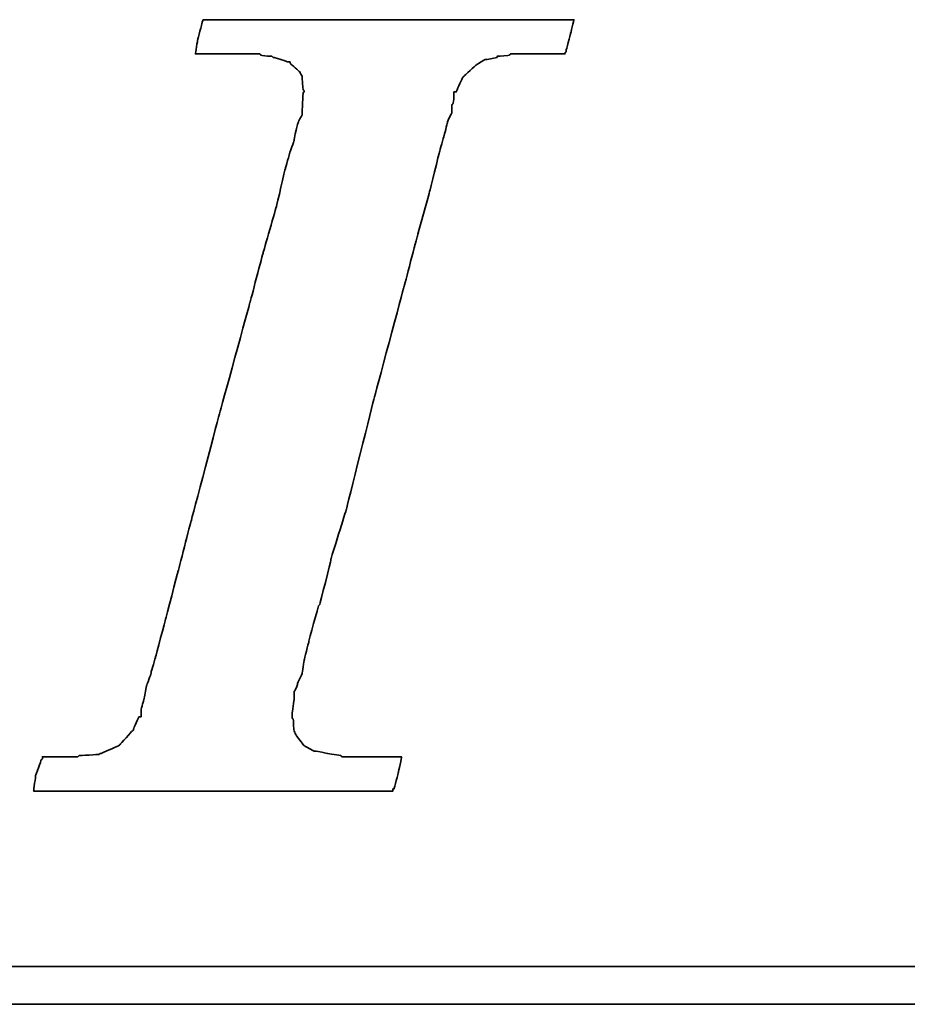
# Model space of a CAD drawing. Header units: millimetres. Extents: x 249 to 1239, y 191 to 266.
# Tile 30 of 55: x 318.82 to 319.95, y 225.73 to 226.98. Entities that reach past the tile are written whole.
import ezdxf

# ---------------------------------------------------------------- set-up
doc = ezdxf.new("R2010")
doc.units = ezdxf.units.MM
doc.header["$LTSCALE"] = 0.1
doc.layers.add('DIM', color=4, linetype='CONTINUOUS')
doc.layers.add('layer 1', color=7, linetype='CONTINUOUS')

# ---------------------------------------------------------------- blocks, each defined once
blk = doc.blocks.new('TBI MOTION logo(完整正式版)')
at = {"layer": 'layer 1', "color": 22, "lineweight": 35}
for points, knots in [([(-40.59125, -7.94375), (-40.59125, -7.94375), (-40.97375, -7.94375), (-40.97375, -7.94375), (-40.97375, -7.94375), (-40.97375, -7.94375), (-41.38125, -7.94375), (-41.38125, -7.94375), (-41.38125, -7.94375), (-41.38125, -7.94375), (-41.54875, -7.94375), (-41.54875, -7.94375), (-41.54875, -7.94375), (-41.54875, -7.94375), (-41.59875, -7.94375), (-41.59875, -7.94375), (-41.59875, -7.94375), (-41.59875, -7.94375), (-41.88375, -7.94375), (-41.88375, -7.94375), (-41.88375, -7.94375), (-41.88375, -7.94375), (-41.90875, -7.91875), (-41.90875, -7.91875), (-41.90875, -7.91875), (-41.90875, -7.91875), (-42.19875, -7.87125), (-42.19875, -7.87125), (-42.19875, -7.87125), (-42.19875, -7.87125), (-42.43875, -7.82375), (-42.43875, -7.82375), (-42.43875, -7.82375), (-42.43875, -7.82375), (-42.45875, -7.82375), (-42.45875, -7.82375), (-42.45875, -7.82375), (-42.45875, -7.82375), (-42.48625, -7.82375), (-42.48625, -7.82375), (-42.48625, -7.82375), (-42.48625, -7.82375), (-42.67625, -7.72375), (-42.67625, -7.72375), (-42.67625, -7.72375), (-42.67625, -7.72375), (-42.70125, -7.70375), (-42.70125, -7.70375), (-42.70125, -7.70375), (-42.70125, -7.70375), (-42.72375, -7.67875), (-42.72375, -7.67875), (-42.72375, -7.67875), (-42.72375, -7.67875), (-42.86875, -7.48875), (-42.86875, -7.48875), (-42.86875, -7.48875), (-42.86875, -7.48875), (-42.89375, -7.43875), (-42.89375, -7.43875), (-42.89375, -7.43875), (-42.89375, -7.43875), (-42.91875, -7.38875), (-42.91875, -7.38875), (-42.91875, -7.38875), (-42.91875, -7.38875), (-42.93875, -7.12875), (-42.93875, -7.12875), (-42.93875, -7.12875), (-42.93875, -7.12875), (-42.96375, -7.10375), (-42.96375, -7.10375), (-42.96375, -7.10375), (-42.96375, -7.10375), (-42.96375, -7.05375), (-42.96375, -7.05375), (-42.96375, -7.05375), (-42.96375, -7.05375), (-42.96375, -7.00875), (-42.96375, -7.00875), (-42.96375, -7.00875), (-42.96375, -7.00875), (-42.91875, -6.69625), (-42.91875, -6.69625), (-42.91875, -6.69625), (-42.91875, -6.69625), (-42.91875, -6.62375), (-42.91875, -6.62375), (-42.91875, -6.62375), (-42.91875, -6.62375), (-42.91875, -6.59625), (-42.91875, -6.59625), (-42.91875, -6.59625), (-42.91875, -6.59625), (-42.91875, -6.57375), (-42.91875, -6.57375), (-42.91875, -6.57375), (-42.91875, -6.57375), (-42.91875, -6.52875), (-42.91875, -6.52875), (-42.91875, -6.52875), (-42.91875, -6.52875), (-42.89375, -6.50375), (-42.89375, -6.50375), (-42.89375, -6.50375), (-42.89375, -6.50375), (-42.84375, -6.38375), (-42.84375, -6.38375), (-42.84375, -6.38375), (-42.84375, -6.38375), (-42.84375, -6.35875), (-42.84375, -6.35875), (-42.84375, -6.35875), (-42.84375, -6.35875), (-42.74625, -6.14375), (-42.74625, -6.14375), (-42.74625, -6.14375), (-42.74625, -6.14375), (-42.70125, -5.85375), (-42.70125, -5.85375), (-42.70125, -5.85375), (-42.70125, -5.85375), (-42.60375, -5.47125), (-42.60375, -5.47125), (-42.60375, -5.47125), (-42.60375, -5.47125), (-42.60375, -5.44875), (-42.60375, -5.44875), (-42.60375, -5.44875), (-42.60375, -5.44875), (-42.38875, -4.67875), (-42.38875, -4.67875), (-42.38875, -4.67875), (-42.38875, -4.67875), (-42.36375, -4.65375), (-42.36375, -4.65375), (-42.36375, -4.65375), (-42.36375, -4.65375), (-42.12375, -3.69625), (-42.12375, -3.69625), (-42.12375, -3.69625), (-42.12375, -3.69625), (-42.12375, -3.67374), (-42.12375, -3.67374), (-42.12375, -3.67374), (-42.12375, -3.67374), (-41.78875, -2.59374), (-41.78875, -2.59374), (-41.78875, -2.59374), (-41.78875, -2.59374), (-41.18875, -0.19375), (-41.18875, -0.19375), (-41.18875, -0.19375), (-41.18875, -0.19375), (-40.54375, 2.20624), (-40.54375, 2.20624), (-40.54375, 2.20624), (-40.54375, 2.20624), (-40.25375, 3.30875), (-40.25375, 3.30875), (-40.25375, 3.30875), (-40.25375, 3.30875), (-39.98875, 4.27125), (-39.98875, 4.27125), (-39.98875, 4.27125), (-39.98875, 4.27125), (-39.77375, 5.13125), (-39.77375, 5.13125), (-39.77375, 5.13125), (-39.77375, 5.13125), (-39.67875, 5.47125), (-39.67875, 5.47125), (-39.67875, 5.47125), (-39.67875, 5.47125), (-39.60375, 5.75625), (-39.60375, 5.75625), (-39.60375, 5.75625), (-39.60375, 5.75625), (-39.60375, 5.78125), (-39.60375, 5.78125), (-39.60375, 5.78125), (-39.60375, 5.78125), (-39.50875, 5.97125), (-39.50875, 5.97125), (-39.50875, 5.97125), (-39.50875, 5.97125), (-39.50875, 6.13875), (-39.50875, 6.13875), (-39.50875, 6.13875), (-39.50875, 6.13875), (-39.48625, 6.16625), (-39.48625, 6.16625), (-39.48625, 6.16625), (-39.48625, 6.16625), (-39.46125, 6.28625), (-39.46125, 6.28625), (-39.46125, 6.28625), (-39.46125, 6.28625), (-39.46125, 6.42625), (-39.46125, 6.42625), (-39.46125, 6.42625), (-39.46125, 6.42625), (-39.41375, 6.42625), (-39.41375, 6.42625), (-39.41375, 6.42625), (-39.41375, 6.42625), (-39.29375, 6.69125), (-39.29375, 6.69125), (-39.29375, 6.69125), (-39.29375, 6.69125), (-39.26875, 6.74125), (-39.26875, 6.74125), (-39.26875, 6.74125), (-39.26875, 6.74125), (-39.24375, 6.76625), (-39.24375, 6.76625), (-39.24375, 6.76625), (-39.24375, 6.76625), (-38.98375, 7.00624), (-38.98375, 7.00624), (-38.98375, 7.00624), (-38.98375, 7.00624), (-38.95625, 7.02624), (-38.95625, 7.02624), (-38.95625, 7.02624), (-38.95625, 7.02624), (-38.78875, 7.12624), (-38.78875, 7.12624), (-38.78875, 7.12624), (-38.78875, 7.12624), (-38.76375, 7.12624), (-38.76375, 7.12624), (-38.76375, 7.12624), (-38.76375, 7.12624), (-38.74375, 7.12624), (-38.74375, 7.12624), (-38.74375, 7.12624), (-38.74375, 7.12624), (-38.52875, 7.17125), (-38.52875, 7.17125), (-38.52875, 7.17125), (-38.52875, 7.17125), (-38.52875, 7.19624), (-38.52875, 7.19624), (-38.52875, 7.19624), (-38.52875, 7.19624), (-38.50375, 7.19624), (-38.50375, 7.19624), (-38.50375, 7.19624), (-38.50375, 7.19624), (-38.26125, 7.21875), (-38.26125, 7.21875), (-38.26125, 7.21875), (-38.26125, 7.21875), (-38.23875, 7.24624), (-38.23875, 7.24624), (-38.23875, 7.24624), (-38.23875, 7.24624), (-38.21625, 7.24624), (-38.21625, 7.24624), (-38.21625, 7.24624), (-38.21625, 7.24624), (-38.18875, 7.24624), (-38.18875, 7.24624), (-38.18875, 7.24624), (-38.18875, 7.24624), (-37.90375, 7.24624), (-37.90375, 7.24624), (-37.90375, 7.24624), (-37.90375, 7.24624), (-37.85375, 7.24624), (-37.85375, 7.24624), (-37.85375, 7.24624), (-37.85375, 7.24624), (-37.75875, 7.24624), (-37.75875, 7.24624), (-37.75875, 7.24624), (-37.75875, 7.24624), (-37.42375, 7.24624), (-37.42375, 7.24624), (-37.42375, 7.24624), (-37.42375, 7.24624), (-37.08875, 7.24624), (-37.08875, 7.24624), (-37.08875, 7.24624), (-37.08875, 7.24624), (-37.06375, 7.24624), (-37.06375, 7.24624), (-37.06375, 7.24624), (-37.06375, 7.24624), (-37.06375, 7.26624), (-37.06375, 7.26624), (-37.06375, 7.26624), (-37.06375, 7.26624), (-37.03875, 7.29125), (-37.03875, 7.29125), (-37.03875, 7.29125), (-37.03875, 7.29125), (-37.03875, 7.31625), (-37.03875, 7.31625), (-37.03875, 7.31625), (-37.03875, 7.31625), (-36.94125, 7.67625), (-36.94125, 7.67625), (-36.94125, 7.67625), (-36.94125, 7.67625), (-36.86875, 7.98625), (-36.86875, 7.98625), (-36.86875, 7.98625), (-36.86875, 7.98625), (-36.98875, 7.98625), (-36.98875, 7.98625), (-36.98875, 7.98625), (-36.98875, 7.98625), (-37.42375, 7.98625), (-37.42375, 7.98625), (-37.42375, 7.98625), (-37.42375, 7.98625), (-37.94875, 7.98625), (-37.94875, 7.98625), (-37.94875, 7.98625), (-37.94875, 7.98625), (-38.57375, 7.98625), (-38.57375, 7.98625), (-38.57375, 7.98625), (-38.57375, 7.98625), (-39.29375, 7.98625), (-39.29375, 7.98625), (-39.29375, 7.98625), (-39.29375, 7.98625), (-40.82875, 7.98625), (-40.82875, 7.98625), (-40.82875, 7.98625), (-40.82875, 7.98625), (-42.36375, 7.98625), (-42.36375, 7.98625), (-42.36375, 7.98625), (-42.36375, 7.98625), (-43.08375, 7.98625), (-43.08375, 7.98625), (-43.08375, 7.98625), (-43.08375, 7.98625), (-43.70875, 7.98625), (-43.70875, 7.98625), (-43.70875, 7.98625), (-43.70875, 7.98625), (-44.23375, 7.98625), (-44.23375, 7.98625), (-44.23375, 7.98625), (-44.23375, 7.98625), (-44.66875, 7.98625), (-44.66875, 7.98625), (-44.66875, 7.98625), (-44.66875, 7.98625), (-44.88375, 7.98625), (-44.88375, 7.98625), (-44.88375, 7.98625), (-44.88375, 7.98625), (-44.90875, 7.94125), (-44.90875, 7.94125), (-44.90875, 7.94125), (-44.90875, 7.94125), (-44.90875, 7.91625), (-44.90875, 7.91625), (-44.90875, 7.91625), (-44.90875, 7.91625), (-45.00375, 7.55625), (-45.00375, 7.55625), (-45.00375, 7.55625), (-45.00375, 7.55625), (-45.05375, 7.24624), (-45.05375, 7.24624), (-45.05375, 7.24624), (-45.05375, 7.24624), (-44.61875, 7.24624), (-44.61875, 7.24624), (-44.61875, 7.24624), (-44.61875, 7.24624), (-44.11375, 7.24624), (-44.11375, 7.24624), (-44.11375, 7.24624), (-44.11375, 7.24624), (-43.99375, 7.24624), (-43.99375, 7.24624), (-43.99375, 7.24624), (-43.99375, 7.24624), (-43.94625, 7.24624), (-43.94625, 7.24624), (-43.94625, 7.24624), (-43.94625, 7.24624), (-43.92374, 7.24624), (-43.92374, 7.24624), (-43.92374, 7.24624), (-43.92374, 7.24624), (-43.65875, 7.24624), (-43.65875, 7.24624), (-43.65875, 7.24624), (-43.65875, 7.24624), (-43.63875, 7.21875), (-43.63875, 7.21875), (-43.63875, 7.21875), (-43.63875, 7.21875), (-43.46875, 7.19624), (-43.46875, 7.19624), (-43.46875, 7.19624), (-43.46875, 7.19624), (-43.39875, 7.19624), (-43.39875, 7.19624), (-43.39875, 7.19624), (-43.39875, 7.19624), (-43.37125, 7.17125), (-43.37125, 7.17125), (-43.37125, 7.17125), (-43.37125, 7.17125), (-43.34875, 7.17125), (-43.34875, 7.17125), (-43.34875, 7.17125), (-43.34875, 7.17125), (-43.20375, 7.12624), (-43.20375, 7.12624), (-43.20375, 7.12624), (-43.20375, 7.12624), (-43.05875, 7.07624), (-43.05875, 7.07624), (-43.05875, 7.07624), (-43.05875, 7.07624), (-43.01375, 7.07624), (-43.01375, 7.07624), (-43.01375, 7.07624), (-43.01375, 7.07624), (-42.98875, 7.02624), (-42.98875, 7.02624), (-42.98875, 7.02624), (-42.98875, 7.02624), (-42.79875, 6.86125), (-42.79875, 6.86125), (-42.79875, 6.86125), (-42.79875, 6.86125), (-42.77375, 6.81125), (-42.77375, 6.81125), (-42.77375, 6.81125), (-42.77375, 6.81125), (-42.74625, 6.76625), (-42.74625, 6.76625), (-42.74625, 6.76625), (-42.74625, 6.76625), (-42.72375, 6.47625), (-42.72375, 6.47625), (-42.72375, 6.47625), (-42.72375, 6.47625), (-42.70125, 6.45124), (-42.70125, 6.45124), (-42.70125, 6.45124), (-42.70125, 6.45124), (-42.70125, 6.42625), (-42.70125, 6.42625), (-42.70125, 6.42625), (-42.70125, 6.42625), (-42.72375, 6.40625), (-42.72375, 6.40625), (-42.72375, 6.40625), (-42.72375, 6.40625), (-42.74625, 5.97125), (-42.74625, 5.97125), (-42.74625, 5.97125), (-42.74625, 5.97125), (-42.74625, 5.94625), (-42.74625, 5.94625), (-42.74625, 5.94625), (-42.74625, 5.94625), (-42.74625, 5.92625), (-42.74625, 5.92625), (-42.74625, 5.92625), (-42.74625, 5.92625), (-42.77375, 5.87625), (-42.77375, 5.87625), (-42.77375, 5.87625), (-42.77375, 5.87625), (-42.81875, 5.80625), (-42.81875, 5.80625), (-42.81875, 5.80625), (-42.81875, 5.80625), (-42.86875, 5.63625), (-42.86875, 5.63625), (-42.86875, 5.63625), (-42.86875, 5.63625), (-42.91875, 5.39625), (-42.91875, 5.39625), (-42.91875, 5.39625), (-42.91875, 5.39625), (-42.91875, 5.37124), (-42.91875, 5.37124), (-42.91875, 5.37124), (-42.91875, 5.37124), (-43.01375, 5.10874), (-43.01375, 5.10874), (-43.01375, 5.10874), (-43.01375, 5.10874), (-43.10875, 4.77124), (-43.10875, 4.77124), (-43.10875, 4.77124), (-43.10875, 4.77124), (-43.29875, 3.95625), (-43.29875, 3.95625), (-43.29875, 3.95625), (-43.29875, 3.95625), (-43.58875, 2.95125), (-43.58875, 2.95125), (-43.58875, 2.95125), (-43.58875, 2.95125), (-43.87375, 1.87125), (-43.87375, 1.87125), (-43.87375, 1.87125), (-43.87375, 1.87125), (-44.52625, -0.50374), (-44.52625, -0.50374), (-44.52625, -0.50374), (-44.52625, -0.50374), (-45.14875, -2.85375), (-45.14875, -2.85375), (-45.14875, -2.85375), (-45.14875, -2.85375), (-45.43375, -3.95875), (-45.43375, -3.95875), (-45.43375, -3.95875), (-45.43375, -3.95875), (-45.69875, -4.96875), (-45.69875, -4.96875), (-45.69875, -4.96875), (-45.69875, -4.96875), (-45.91375, -5.78375), (-45.91375, -5.78375), (-45.91375, -5.78375), (-45.91375, -5.78375), (-46.01375, -6.11875), (-46.01375, -6.11875), (-46.01375, -6.11875), (-46.01375, -6.11875), (-46.01375, -6.14375), (-46.01375, -6.14375), (-46.01375, -6.14375), (-46.01375, -6.14375), (-46.10875, -6.40875), (-46.10875, -6.40875), (-46.10875, -6.40875), (-46.10875, -6.40875), (-46.15375, -6.64875), (-46.15375, -6.64875), (-46.15375, -6.64875), (-46.15375, -6.64875), (-46.20375, -6.83875), (-46.20375, -6.83875), (-46.20375, -6.83875), (-46.20375, -6.83875), (-46.22875, -6.93375), (-46.22875, -6.93375), (-46.22875, -6.93375), (-46.22875, -6.93375), (-46.22875, -7.07875), (-46.22875, -7.07875), (-46.22875, -7.07875), (-46.22875, -7.07875), (-46.27375, -7.07875), (-46.27375, -7.07875), (-46.27375, -7.07875), (-46.27375, -7.07875), (-46.39375, -7.34375), (-46.39375, -7.34375), (-46.39375, -7.34375), (-46.39375, -7.34375), (-46.39375, -7.36875), (-46.39375, -7.36875), (-46.39375, -7.36875), (-46.39375, -7.36875), (-46.42125, -7.38875), (-46.42125, -7.38875), (-46.42125, -7.38875), (-46.42125, -7.38875), (-46.68375, -7.67875), (-46.68375, -7.67875), (-46.68375, -7.67875), (-46.68375, -7.67875), (-46.70875, -7.70375), (-46.70875, -7.70375), (-46.70875, -7.70375), (-46.70875, -7.70375), (-46.75375, -7.72375), (-46.75375, -7.72375), (-46.75375, -7.72375), (-46.75375, -7.72375), (-47.08875, -7.87125), (-47.08875, -7.87125), (-47.08875, -7.87125), (-47.08875, -7.87125), (-47.11625, -7.87125), (-47.11625, -7.87125), (-47.11625, -7.87125), (-47.11625, -7.87125), (-47.13875, -7.89375), (-47.13875, -7.89375), (-47.13875, -7.89375), (-47.13875, -7.89375), (-47.56875, -7.91875), (-47.56875, -7.91875), (-47.56875, -7.91875), (-47.56875, -7.91875), (-47.59625, -7.94375), (-47.59625, -7.94375), (-47.59625, -7.94375), (-47.59625, -7.94375), (-47.64375, -7.94375), (-47.64375, -7.94375), (-47.64375, -7.94375), (-47.64375, -7.94375), (-47.73625, -7.94375), (-47.73625, -7.94375), (-47.73625, -7.94375), (-47.73625, -7.94375), (-48.07375, -7.94375), (-48.07375, -7.94375), (-48.07375, -7.94375), (-48.07375, -7.94375), (-48.36125, -7.94375), (-48.36125, -7.94375), (-48.36125, -7.94375), (-48.36125, -7.94375), (-48.36125, -7.96625), (-48.36125, -7.96625), (-48.36125, -7.96625), (-48.36125, -7.96625), (-48.36125, -7.99125), (-48.36125, -7.99125), (-48.36125, -7.99125), (-48.36125, -7.99125), (-48.38875, -8.01375), (-48.38875, -8.01375), (-48.38875, -8.01375), (-48.38875, -8.01375), (-48.50875, -8.34875), (-48.50875, -8.34875), (-48.50875, -8.34875), (-48.50875, -8.34875), (-48.55375, -8.68625), (-48.55375, -8.68625), (-48.55375, -8.68625), (-48.55375, -8.68625), (-48.45875, -8.68625), (-48.45875, -8.68625), (-48.45875, -8.68625), (-48.45875, -8.68625), (-48.07375, -8.68625), (-48.07375, -8.68625), (-48.07375, -8.68625), (-48.07375, -8.68625), (-47.52375, -8.68625), (-47.52375, -8.68625), (-47.52375, -8.68625), (-47.52375, -8.68625), (-46.92375, -8.68625), (-46.92375, -8.68625), (-46.92375, -8.68625), (-46.92375, -8.68625), (-46.25375, -8.68625), (-46.25375, -8.68625), (-46.25375, -8.68625), (-46.25375, -8.68625), (-46.20375, -8.68625), (-46.20375, -8.68625), (-46.20375, -8.68625), (-46.20375, -8.68625), (-44.71375, -8.68625), (-44.71375, -8.68625), (-44.71375, -8.68625), (-44.71375, -8.68625), (-43.22875, -8.68625), (-43.22875, -8.68625), (-43.22875, -8.68625), (-43.22875, -8.68625), (-42.55875, -8.68625), (-42.55875, -8.68625), (-42.55875, -8.68625), (-42.55875, -8.68625), (-42.50875, -8.68625), (-42.50875, -8.68625), (-42.50875, -8.68625), (-42.50875, -8.68625), (-41.93375, -8.68625), (-41.93375, -8.68625), (-41.93375, -8.68625), (-41.93375, -8.68625), (-41.38125, -8.68625), (-41.38125, -8.68625), (-41.38125, -8.68625), (-41.38125, -8.68625), (-40.97375, -8.68625), (-40.97375, -8.68625), (-40.97375, -8.68625), (-40.97375, -8.68625), (-40.78125, -8.68625), (-40.78125, -8.68625), (-40.78125, -8.68625), (-40.78125, -8.68625), (-40.78125, -8.63875), (-40.78125, -8.63875), (-40.78125, -8.63875), (-40.78125, -8.63875), (-40.75875, -8.63875), (-40.75875, -8.63875), (-40.75875, -8.63875), (-40.75875, -8.63875), (-40.66375, -8.27875), (-40.66375, -8.27875), (-40.66375, -8.27875), (-40.66375, -8.27875), (-40.59125, -7.94375), (-40.59125, -7.94375)], [0, 0, 0, 0, 0.00558659, 0.00558659, 0.00558659, 0.0055866, 0.01117318, 0.01117318, 0.01117318, 0.01117319, 0.01675978, 0.01675978, 0.01675978, 0.01675979, 0.02234637, 0.02234637, 0.02234637, 0.02234638, 0.02793296, 0.02793296, 0.02793296, 0.02793297, 0.03351955, 0.03351955, 0.03351955, 0.03351956, 0.03910615, 0.03910615, 0.03910615, 0.03910616, 0.04469274, 0.04469274, 0.04469274, 0.04469275, 0.05027933, 0.05027933, 0.05027933, 0.05027934, 0.05586592, 0.05586592, 0.05586592, 0.05586593, 0.06145251, 0.06145251, 0.06145251, 0.06145252, 0.06703911, 0.06703911, 0.06703911, 0.06703912, 0.0726257, 0.0726257, 0.0726257, 0.07262571, 0.07821229, 0.07821229, 0.07821229, 0.0782123, 0.08379888, 0.08379888, 0.08379888, 0.08379889, 0.08938547, 0.08938547, 0.08938547, 0.08938548, 0.09497207, 0.09497207, 0.09497207, 0.09497208, 0.10055866, 0.10055866, 0.10055866, 0.10055867, 0.10614525, 0.10614525, 0.10614525, 0.10614526, 0.11173184, 0.11173184, 0.11173184, 0.11173185, 0.11731844, 0.11731844, 0.11731844, 0.11731845, 0.12290503, 0.12290503, 0.12290503, 0.12290504, 0.12849162, 0.12849162, 0.12849162, 0.12849163, 0.13407821, 0.13407821, 0.13407821, 0.13407822, 0.1396648, 0.1396648, 0.1396648, 0.13966481, 0.1452514, 0.1452514, 0.1452514, 0.14525141, 0.15083799, 0.15083799, 0.15083799, 0.150838, 0.15642458, 0.15642458, 0.15642458, 0.15642459, 0.16201117, 0.16201117, 0.16201117, 0.16201118, 0.16759777, 0.16759777, 0.16759777, 0.16759778, 0.17318436, 0.17318436, 0.17318436, 0.17318437, 0.17877095, 0.17877095, 0.17877095, 0.17877096, 0.18435754, 0.18435754, 0.18435754, 0.18435755, 0.18994413, 0.18994413, 0.18994413, 0.18994414, 0.19553073, 0.19553073, 0.19553073, 0.19553074, 0.20111732, 0.20111732, 0.20111732, 0.20111733, 0.20670391, 0.20670391, 0.20670391, 0.20670392, 0.2122905, 0.2122905, 0.2122905, 0.21229051, 0.21787709, 0.21787709, 0.21787709, 0.2178771, 0.22346369, 0.22346369, 0.22346369, 0.2234637, 0.22905028, 0.22905028, 0.22905028, 0.22905029, 0.23463687, 0.23463687, 0.23463687, 0.23463688, 0.24022346, 0.24022346, 0.24022346, 0.24022347, 0.24581006, 0.24581006, 0.24581006, 0.24581007, 0.25139665, 0.25139665, 0.25139665, 0.25139666, 0.25698324, 0.25698324, 0.25698324, 0.25698325, 0.26256983, 0.26256983, 0.26256983, 0.26256984, 0.26815642, 0.26815642, 0.26815642, 0.26815643, 0.27374302, 0.27374302, 0.27374302, 0.27374303, 0.27932961, 0.27932961, 0.27932961, 0.27932962, 0.2849162, 0.2849162, 0.2849162, 0.28491621, 0.29050279, 0.29050279, 0.29050279, 0.2905028, 0.29608939, 0.29608939, 0.29608939, 0.2960894, 0.30167598, 0.30167598, 0.30167598, 0.30167599, 0.30726257, 0.30726257, 0.30726257, 0.30726258, 0.31284916, 0.31284916, 0.31284916, 0.31284917, 0.31843575, 0.31843575, 0.31843575, 0.31843576, 0.32402235, 0.32402235, 0.32402235, 0.32402236, 0.32960894, 0.32960894, 0.32960894, 0.32960895, 0.33519553, 0.33519553, 0.33519553, 0.33519554, 0.34078212, 0.34078212, 0.34078212, 0.34078213, 0.34636872, 0.34636872, 0.34636872, 0.34636873, 0.35195531, 0.35195531, 0.35195531, 0.35195532, 0.3575419, 0.3575419, 0.3575419, 0.35754191, 0.36312849, 0.36312849, 0.36312849, 0.3631285, 0.36871508, 0.36871508, 0.36871508, 0.36871509, 0.37430168, 0.37430168, 0.37430168, 0.37430169, 0.37988827, 0.37988827, 0.37988827, 0.37988828, 0.38547486, 0.38547486, 0.38547486, 0.38547487, 0.39106145, 0.39106145, 0.39106145, 0.39106146, 0.39664804, 0.39664804, 0.39664804, 0.39664805, 0.40223464, 0.40223464, 0.40223464, 0.40223465, 0.40782123, 0.40782123, 0.40782123, 0.40782124, 0.41340782, 0.41340782, 0.41340782, 0.41340783, 0.41899441, 0.41899441, 0.41899441, 0.41899442, 0.42458101, 0.42458101, 0.42458101, 0.42458102, 0.4301676, 0.4301676, 0.4301676, 0.43016761, 0.43575419, 0.43575419, 0.43575419, 0.4357542, 0.44134078, 0.44134078, 0.44134078, 0.44134079, 0.44692737, 0.44692737, 0.44692737, 0.44692738, 0.45251397, 0.45251397, 0.45251397, 0.45251398, 0.45810056, 0.45810056, 0.45810056, 0.45810057, 0.46368715, 0.46368715, 0.46368715, 0.46368716, 0.46927374, 0.46927374, 0.46927374, 0.46927375, 0.47486034, 0.47486034, 0.47486034, 0.47486035, 0.48044693, 0.48044693, 0.48044693, 0.48044694, 0.48603352, 0.48603352, 0.48603352, 0.48603353, 0.49162011, 0.49162011, 0.49162011, 0.49162012, 0.4972067, 0.4972067, 0.4972067, 0.49720671, 0.5027933, 0.5027933, 0.5027933, 0.50279331, 0.50837989, 0.50837989, 0.50837989, 0.5083799, 0.51396648, 0.51396648, 0.51396648, 0.51396649, 0.51955307, 0.51955307, 0.51955307, 0.51955308, 0.52513966, 0.52513966, 0.52513966, 0.52513967, 0.53072626, 0.53072626, 0.53072626, 0.53072627, 0.53631285, 0.53631285, 0.53631285, 0.53631286, 0.54189944, 0.54189944, 0.54189944, 0.54189945, 0.54748603, 0.54748603, 0.54748603, 0.54748604, 0.55307263, 0.55307263, 0.55307263, 0.55307264, 0.55865922, 0.55865922, 0.55865922, 0.55865923, 0.56424581, 0.56424581, 0.56424581, 0.56424582, 0.5698324, 0.5698324, 0.5698324, 0.56983241, 0.57541899, 0.57541899, 0.57541899, 0.575419, 0.58100559, 0.58100559, 0.58100559, 0.5810056, 0.58659218, 0.58659218, 0.58659218, 0.58659219, 0.59217877, 0.59217877, 0.59217877, 0.59217878, 0.59776536, 0.59776536, 0.59776536, 0.59776537, 0.60335196, 0.60335196, 0.60335196, 0.60335197, 0.60893855, 0.60893855, 0.60893855, 0.60893856, 0.61452514, 0.61452514, 0.61452514, 0.61452515, 0.62011173, 0.62011173, 0.62011173, 0.62011174, 0.62569832, 0.62569832, 0.62569832, 0.62569833, 0.63128492, 0.63128492, 0.63128492, 0.63128493, 0.63687151, 0.63687151, 0.63687151, 0.63687152, 0.6424581, 0.6424581, 0.6424581, 0.64245811, 0.64804469, 0.64804469, 0.64804469, 0.6480447, 0.65363128, 0.65363128, 0.65363128, 0.65363129, 0.65921788, 0.65921788, 0.65921788, 0.65921789, 0.66480447, 0.66480447, 0.66480447, 0.66480448, 0.67039106, 0.67039106, 0.67039106, 0.67039107, 0.67597765, 0.67597765, 0.67597765, 0.67597766, 0.68156425, 0.68156425, 0.68156425, 0.68156426, 0.68715084, 0.68715084, 0.68715084, 0.68715085, 0.69273743, 0.69273743, 0.69273743, 0.69273744, 0.69832402, 0.69832402, 0.69832402, 0.69832403, 0.70391061, 0.70391061, 0.70391061, 0.70391062, 0.70949721, 0.70949721, 0.70949721, 0.70949722, 0.7150838, 0.7150838, 0.7150838, 0.71508381, 0.72067039, 0.72067039, 0.72067039, 0.7206704, 0.72625698, 0.72625698, 0.72625698, 0.72625699, 0.73184358, 0.73184358, 0.73184358, 0.73184359, 0.73743017, 0.73743017, 0.73743017, 0.73743018, 0.74301676, 0.74301676, 0.74301676, 0.74301677, 0.74860335, 0.74860335, 0.74860335, 0.74860336, 0.75418994, 0.75418994, 0.75418994, 0.75418995, 0.75977654, 0.75977654, 0.75977654, 0.75977655, 0.76536313, 0.76536313, 0.76536313, 0.76536314, 0.77094972, 0.77094972, 0.77094972, 0.77094973, 0.77653631, 0.77653631, 0.77653631, 0.77653632, 0.78212291, 0.78212291, 0.78212291, 0.78212292, 0.7877095, 0.7877095, 0.7877095, 0.78770951, 0.79329609, 0.79329609, 0.79329609, 0.7932961, 0.79888268, 0.79888268, 0.79888268, 0.79888269, 0.80446927, 0.80446927, 0.80446927, 0.80446928, 0.81005587, 0.81005587, 0.81005587, 0.81005588, 0.81564246, 0.81564246, 0.81564246, 0.81564247, 0.82122905, 0.82122905, 0.82122905, 0.82122906, 0.82681564, 0.82681564, 0.82681564, 0.82681565, 0.83240223, 0.83240223, 0.83240223, 0.83240224, 0.83798883, 0.83798883, 0.83798883, 0.83798884, 0.84357542, 0.84357542, 0.84357542, 0.84357543, 0.84916201, 0.84916201, 0.84916201, 0.84916202, 0.8547486, 0.8547486, 0.8547486, 0.85474861, 0.8603352, 0.8603352, 0.8603352, 0.86033521, 0.86592179, 0.86592179, 0.86592179, 0.8659218, 0.87150838, 0.87150838, 0.87150838, 0.87150839, 0.87709497, 0.87709497, 0.87709497, 0.87709498, 0.88268156, 0.88268156, 0.88268156, 0.88268157, 0.88826816, 0.88826816, 0.88826816, 0.88826817, 0.89385475, 0.89385475, 0.89385475, 0.89385476, 0.89944134, 0.89944134, 0.89944134, 0.89944135, 0.90502793, 0.90502793, 0.90502793, 0.90502794, 0.91061453, 0.91061453, 0.91061453, 0.91061454, 0.91620112, 0.91620112, 0.91620112, 0.91620113, 0.92178771, 0.92178771, 0.92178771, 0.92178772, 0.9273743, 0.9273743, 0.9273743, 0.92737431, 0.93296089, 0.93296089, 0.93296089, 0.9329609, 0.93854749, 0.93854749, 0.93854749, 0.9385475, 0.94413408, 0.94413408, 0.94413408, 0.94413409, 0.94972067, 0.94972067, 0.94972067, 0.94972068, 0.95530726, 0.95530726, 0.95530726, 0.95530727, 0.96089385, 0.96089385, 0.96089385, 0.96089386, 0.96648045, 0.96648045, 0.96648045, 0.96648046, 0.97206704, 0.97206704, 0.97206704, 0.97206705, 0.97765363, 0.97765363, 0.97765363, 0.97765364, 0.98324022, 0.98324022, 0.98324022, 0.98324023, 0.98882682, 0.98882682, 0.98882682, 0.98882683, 0.99441341, 0.99441341, 0.99441341, 0.99441342, 1, 1, 1, 1]), ([(75.90875, -9.47875), (75.90875, -9.47875), (75.90875, -12.28625), (75.90875, -12.28625), (75.90875, -12.28625), (75.90875, -12.28625), (75.90875, -12.47875), (75.90875, -12.47875), (75.90875, -12.47875), (75.90875, -12.47875), (75.71625, -12.47875), (75.71625, -12.47875), (75.71625, -12.47875), (75.71625, -12.47875), (-88.32875, -12.47875), (-88.32875, -12.47875), (-88.32875, -12.47875), (-88.32875, -12.47875), (-88.32875, -13.29375), (-88.32875, -13.29375), (-88.32875, -13.29375), (-88.32875, -13.29375), (82.89125, -13.29375), (82.89125, -13.29375), (82.89125, -13.29375), (82.89125, -13.29375), (75.90875, -9.47875), (75.90875, -9.47875)], [0, 0, 0, 0, 0.14285714, 0.14285714, 0.14285714, 0.14285715, 0.28571429, 0.28571429, 0.28571429, 0.2857143, 0.42857143, 0.42857143, 0.42857143, 0.42857144, 0.57142857, 0.57142857, 0.57142857, 0.57142858, 0.71428571, 0.71428571, 0.71428571, 0.71428572, 0.85714286, 0.85714286, 0.85714286, 0.85714287, 1, 1, 1, 1])]:
    blk.add_open_spline(points, degree=3, knots=knots, dxfattribs=at)

msp = doc.modelspace()

# ---------------------------------------------------------------- block references
at = {"layer": 'DIM', "color": 7, "xscale": 0.0588462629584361, "yscale": 0.0588462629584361, "zscale": 0.0588462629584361}
msp.add_blockref('TBI MOTION logo(完整正式版)', (321.6906, 226.5127), dxfattribs=at)

doc.saveas('drawing.dxf')
